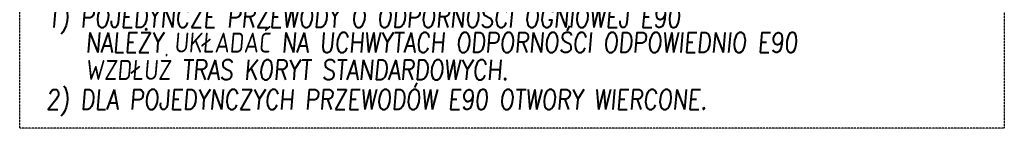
# Model space of a CAD drawing. Header units: inches. Extents: x -145354 to -97635, y 38777 to 78670.
# Tile 21 of 231: x -140867 to -139877, y 42834 to 42943. Entities that reach past the tile are written whole.
import ezdxf

# ---------------------------------------------------------------- set-up
doc = ezdxf.new("R2010")
doc.units = ezdxf.units.IN
doc.header["$MEASUREMENT"] = 0
doc.linetypes.add('DASHED2', pattern=[0.375, 0.25, -0.125])
doc.layers.add('E50kor', color=3, linetype='Continuous')
doc.layers.add('E90kor', color=6, linetype='Continuous')
doc.styles.add('ROMANS', font='romans', dxfattribs={"width": 0.85})

msp = doc.modelspace()

# ---------------------------------------------------------------- linework, layer by layer
at = {"layer": 'E50kor', "linetype": 'DASHED2'}
msp.add_lwpolyline([(-140866.59, 43008.18), (-139876.55, 43008.18), (-139876.55, 42833.81), (-140866.59, 42833.81)], close=True, dxfattribs=at)

# ---------------------------------------------------------------- texts
at = {"layer": 'E90kor', "ltscale": 15, "style": 'ROMANS', "oblique": 5, "width": 0.8}
for s, p in [('1) POJEDYŃCZE PRZEWODY O ODPORNOŚCI OGNIOWEJ E90', (-140839.92, 42934.99)), ('NALEŻY UKŁADAĆ NA UCHWYTACH ODPORNOŚCI ODPOWIEDNIO E90', (-140800.47, 42909.74)), ('WZDŁUŻ TRAS KORYT STANDARDOWYCH.', (-140800.47, 42882.3)), ('2) DLA POJEDYNCZYCH PRZEWODÓW E90 OTWORY WIERCONE.', (-140839.92, 42852.67))]:
    msp.add_text(s, height=20, rotation=360, dxfattribs=at).set_placement(p)

doc.saveas('drawing.dxf')
